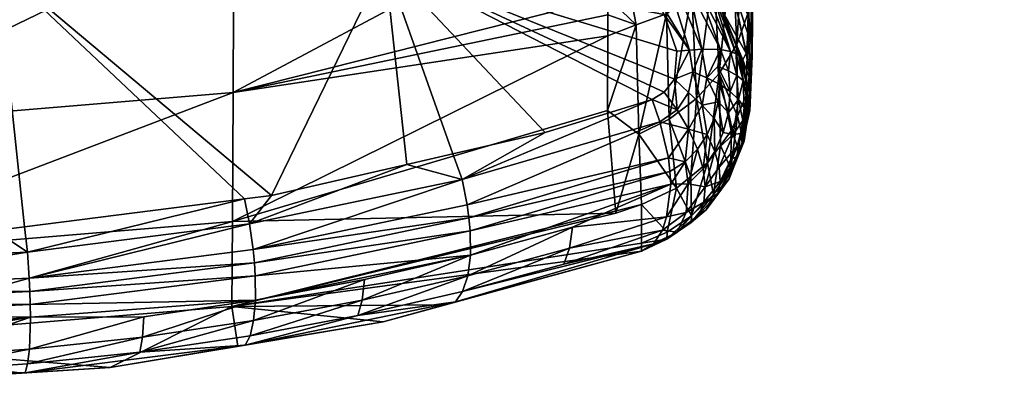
# Model space of a CAD drawing. Extents: x -0.025 to 0.152, y -0.128 to 0.024.
# Tile 147 of 256: x 0.12578 to 0.13395, y -0.04866 to -0.04562. Entities that reach past the tile are written whole.
import ezdxf

# ---------------------------------------------------------------- set-up
doc = ezdxf.new("R2010")
doc.units = 0
doc.layers.add('mesh', color=7, linetype='CONTINUOUS')

msp = doc.modelspace()

# ---------------------------------------------------------------- meshes
at = {"layer": 'mesh'}
mesh = msp.add_polyface(dxfattribs=at)
corners = [(0.1309205, -0.0465754, 0.1069016), (0.1311721, -0.0464492, 0.1069125), (0.1311487, -0.0455735, 0.1005243), (0.1313598, -0.0454016, 0.1005308), (0.1313974, -0.0462784, 0.1069212), (0.131351, -0.0442857, 0.0942055), (0.1311509, -0.0430969, 0.0880078), (0.1308983, -0.0456656, 0.1005272), (0.1306617, -0.0457583, 0.1005289), (0.1306578, -0.046379, 0.105816), (0.1306627, -0.0455826, 0.0990326), (0.1306632, -0.0454391, 0.0983545), (0.1314411, -0.0447896, 0.1168687), (0.1311876, -0.0448033, 0.1257419), (0.1309766, -0.0445179, 0.1257133), (0.1313549, -0.0450294, 0.1257646), (0.1311357, -0.0443422, 0.1172026), (0.1314089, -0.0444972, 0.1133573), (0.1311911, -0.0447841, 0.1258518), (0.131439, -0.0451432, 0.125776), (0.1314096, -0.0453533, 0.1262843), (0.1310769, -0.0448188, 0.1261961), (0.1314697, -0.0453502, 0.1261705), (0.1311263, -0.0447981, 0.126085), (0.1306525, -0.0443636, 0.1261544), (0.1315161, -0.0453549, 0.1260515), (0.1311645, -0.0447866, 0.1259694), (0.130689, -0.0443295, 0.1260455), (0.1307164, -0.0443056, 0.1259323), (0.1307345, -0.044292, 0.1258172), (0.1288102, -0.0451456, 0.127397), (0.1308743, -0.0451157, 0.1265752), (0.1311302, -0.0455816, 0.1266721), (0.1238577, -0.0453272, 0.2425893), (0.1336104, -0.0444715, 0.2483878), (0.1336699, -0.044888, 0.2426118), (0.1306844, -0.0445552, 0.0942191), (0.1313386, -0.0458764, 0.1266778), (0.1312344, -0.0458862, 0.1267506), (0.1310174, -0.0448482, 0.1262999), (0.131442, -0.0458684, 0.1265989), (0.1307913, -0.0449823, 0.1265501), (0.1313372, -0.045364, 0.1263902), (0.1301058, -0.0441097, 0.1263453), (0.1312161, -0.0461165, 0.1268506), (0.1313682, -0.0460573, 0.1267414), (0.131129, -0.0462251, 0.1269335), (0.131237, -0.0463722, 0.1269175), (0.1310286, -0.0462854, 0.1270033), (0.1313303, -0.0462286, 0.1268227)]
mesh.append_faces([[corners[k] for k in face] for face in [(0, 1, 2, 2), (3, 1, 4, 4), (3, 2, 1, 1), (5, 2, 3, 3), (5, 6, 2, 2), (7, 8, 9, 9), (7, 10, 8, 8), (11, 10, 7, 7), (7, 0, 2, 2), (9, 0, 7, 7), (12, 13, 14, 14), (12, 15, 13, 13), (16, 12, 14, 14), (16, 17, 12, 12), (18, 13, 15, 15), (19, 18, 15, 15), (20, 21, 22, 22), (21, 23, 22, 22), (21, 24, 23, 23), (25, 26, 18, 18), (23, 26, 25, 25), (23, 27, 26, 26), (24, 27, 23, 23), (28, 26, 27, 27), (29, 26, 28, 28), (29, 18, 26, 26), (14, 18, 29, 29), (14, 13, 18, 18), (30, 31, 32, 32), (33, 34, 35, 35), (36, 11, 7, 7), (7, 2, 36, 36), (37, 38, 32, 32), (37, 39, 40, 40), (41, 32, 31, 31), (41, 37, 32, 32), (39, 37, 41, 41), (20, 39, 21, 21), (42, 39, 20, 20), (42, 40, 39, 39), (39, 24, 21, 21), (41, 43, 39, 39), (44, 37, 45, 45), (38, 37, 44, 44), (46, 47, 48, 48), (46, 44, 47, 47), (49, 44, 45, 45), (47, 44, 49, 49), (30, 44, 46, 46), (30, 38, 44, 44)]])
mesh = msp.add_polyface(dxfattribs=at)
corners = [(0.1336699, -0.044888, 0.2426118), (0.1337085, -0.044931, 0.2336106), (0.1238643, -0.0453717, 0.233588), (0.1336813, -0.044241, 0.2246357), (0.1238709, -0.0446802, 0.2246131), (0.1275512, -0.0462275, 0.0983473), (0.1306627, -0.0455826, 0.0990326), (0.1306632, -0.0454391, 0.0983545), (0.1306617, -0.0457583, 0.1005289), (0.1275457, -0.0473003, 0.1058142), (0.1306578, -0.046379, 0.105816), (0.129452, -0.0469518, 0.1278359), (0.1293756, -0.0467371, 0.127776), (0.130143, -0.0465604, 0.1274813), (0.1276882, -0.0473195, 0.1284346), (0.127871, -0.0470837, 0.1283537), (0.1289929, -0.0468253, 0.1279229), (0.1277182, -0.0475333, 0.1284142), (0.1294945, -0.0471616, 0.1278135), (0.1295092, -0.0472692, 0.127785), (0.1276456, -0.0471123, 0.1283984), (0.125843, -0.0475547, 0.1288013), (0.1255863, -0.045169, 0.1280674), (0.128064, -0.0434987, 0.126678), (0.1288102, -0.0451456, 0.127397), (0.1300056, -0.0442686, 0.1265056), (0.1304046, -0.0445558, 0.1265022), (0.1297825, -0.0441081, 0.1265075), (0.1290695, -0.0437975, 0.1265718), (0.1311302, -0.0455816, 0.1266721), (0.1312344, -0.0458862, 0.1267506), (0.1238577, -0.0453272, 0.2425893), (0.1305949, -0.0445266, 0.2499517), (0.1315632, -0.0445131, 0.2495639), (0.1336104, -0.0444715, 0.2483878), (0.1292073, -0.0445458, 0.2505072), (0.1272893, -0.0445614, 0.2509704), (0.1289922, -0.0445394, 0.2506232), (0.1307049, -0.0443335, 0.2502249), (0.1306749, -0.0444539, 0.2501484), (0.1273331, -0.0444634, 0.251189), (0.1255863, -0.044563, 0.2513007), (0.1307277, -0.0472291, 0.1132616), (0.1306844, -0.0445552, 0.0942191), (0.1275567, -0.0447885, 0.0909158), (0.1306688, -0.0438815, 0.0909946), (0.1307913, -0.0449823, 0.1265501), (0.1301058, -0.0441097, 0.1263453), (0.1310286, -0.0462854, 0.1270033), (0.1311757, -0.0468854, 0.1269181), (0.1295187, -0.047376, 0.1277446), (0.1311667, -0.0467717, 0.1269663), (0.1310943, -0.0464722, 0.1270106), (0.1308743, -0.0451157, 0.1265752), (0.131129, -0.0462251, 0.1269335)]
mesh.append_faces([[corners[k] for k in face] for face in [(0, 1, 2, 2), (1, 3, 4, 4), (5, 6, 7, 7), (5, 8, 6, 6), (9, 8, 5, 5), (9, 10, 8, 8), (11, 12, 13, 13), (14, 15, 16, 16), (11, 16, 12, 12), (11, 14, 16, 16), (17, 14, 11, 11), (17, 18, 19, 19), (11, 18, 17, 17), (14, 20, 15, 15), (14, 21, 20, 20), (22, 23, 24, 24), (24, 25, 26, 26), (24, 27, 25, 25), (28, 27, 24, 24), (13, 12, 24, 24), (29, 30, 24, 24), (22, 15, 20, 20), (24, 15, 22, 22), (24, 16, 15, 15), (12, 16, 24, 24), (31, 32, 33, 33), (33, 34, 31, 31), (31, 35, 32, 32), (31, 36, 35, 35), (35, 37, 32, 32), (36, 37, 35, 35), (38, 39, 40, 40), (37, 39, 32, 32), (37, 40, 39, 39), (36, 40, 37, 37), (36, 41, 40, 40), (42, 10, 9, 9), (43, 5, 7, 7), (43, 44, 5, 5), (45, 44, 43, 43), (46, 26, 47, 47), (48, 11, 13, 13), (19, 49, 50, 50), (18, 51, 19, 19), (52, 51, 18, 18), (11, 52, 18, 18), (24, 46, 53, 53), (26, 46, 24, 24), (24, 48, 13, 13), (54, 48, 24, 24)]])
mesh = msp.add_polyface(dxfattribs=at)
corners = [(0.1391922, -0.0442621, 0.2423958), (0.1337085, -0.044931, 0.2336106), (0.1336699, -0.044888, 0.2426118), (0.1389699, -0.0436312, 0.2246611), (0.1336813, -0.044241, 0.2246357), (0.1318639, -0.0451553, 0.1069351), (0.1318544, -0.0446929, 0.1042406), (0.1318669, -0.0443131, 0.100593), (0.1318581, -0.0444508, 0.1005843), (0.1318525, -0.0454309, 0.1069351), (0.1318005, -0.0447198, 0.1005677), (0.131826, -0.045567, 0.1069346), (0.1318652, -0.0452932, 0.1069353), (0.1318358, -0.0445868, 0.1005758), (0.1318523, -0.045825, 0.1133114), (0.1318466, -0.0461335, 0.1197193), (0.1318117, -0.0459013, 0.1196087), (0.1318228, -0.0457371, 0.1162226), (0.1318324, -0.0455964, 0.1133194), (0.131824, -0.0462976, 0.1260692), (0.1318171, -0.0461759, 0.1260557), (0.1318336, -0.0463533, 0.125942), (0.136313, -0.044392, 0.2461327), (0.1376555, -0.0443415, 0.2446854), (0.1358143, -0.0444107, 0.2466704), (0.1336104, -0.0444715, 0.2483878), (0.1401282, -0.0441922, 0.2404062), (0.1350823, -0.0444255, 0.2473627), (0.1338018, -0.0442412, 0.2485781), (0.1337789, -0.0443413, 0.2485406), (0.1307049, -0.0443335, 0.2502249), (0.1364889, -0.0442637, 0.2463105), (0.1337935, -0.0441111, 0.248569), (0.1365217, -0.044129, 0.2463479), (0.1321995, -0.044493, 0.2492931), (0.1306749, -0.0444539, 0.2501484), (0.1315632, -0.0445131, 0.2495639), (0.13754, -0.044339, 0.2448989), (0.1318436, -0.0445453, 0.1037731), (0.1318632, -0.044056, 0.1006006), (0.1318479, -0.0449616, 0.1069404), (0.1318612, -0.0459268, 0.1133079), (0.1318393, -0.0460658, 0.113303), (0.1318098, -0.0462527, 0.1132964), (0.1318401, -0.0463775, 0.1197125), (0.1318174, -0.0461864, 0.1259279), (0.1318158, -0.0464789, 0.1259558)]
mesh.append_faces([[corners[k] for k in face] for face in [(0, 1, 2, 2), (3, 4, 1, 1), (5, 6, 7, 7), (8, 5, 7, 7), (9, 10, 11, 11), (12, 13, 9, 9), (12, 8, 13, 13), (12, 5, 8, 8), (14, 5, 12, 12), (15, 16, 17, 17), (14, 17, 18, 18), (14, 15, 17, 17), (19, 20, 21, 21), (22, 23, 2, 2), (2, 24, 22, 22), (2, 25, 24, 24), (0, 26, 1, 1), (24, 27, 22, 22), (25, 27, 24, 24), (28, 29, 30, 30), (28, 31, 29, 29), (32, 28, 30, 30), (32, 31, 28, 28), (33, 31, 32, 32), (34, 35, 29, 29), (27, 31, 22, 22), (27, 29, 31, 31), (25, 29, 27, 27), (25, 34, 29, 29), (25, 36, 34, 34), (37, 23, 22, 22), (6, 38, 39, 39), (40, 38, 6, 6), (7, 6, 39, 39), (5, 40, 6, 6), (41, 11, 42, 42), (41, 9, 11, 11), (41, 12, 9, 9), (14, 12, 41, 41), (11, 43, 42, 42), (14, 40, 5, 5), (18, 40, 14, 14), (44, 21, 45, 45), (44, 46, 21, 21), (41, 15, 14, 14), (44, 41, 42, 42), (44, 15, 41, 41), (45, 15, 44, 44), (20, 45, 21, 21)]])
mesh = msp.add_polyface(dxfattribs=at)
corners = [(0.1313974, -0.0462784, 0.1069212), (0.1315431, -0.0452005, 0.1005405), (0.1313598, -0.0454016, 0.1005308), (0.1315869, -0.0460695, 0.1069277), (0.1318525, -0.0454309, 0.1069351), (0.1318358, -0.0445868, 0.1005758), (0.1318005, -0.0447198, 0.1005677), (0.131826, -0.045567, 0.1069346), (0.1317321, -0.0458291, 0.1069321), (0.1318098, -0.0462527, 0.1132964), (0.1316927, -0.0449718, 0.1005529), (0.1316739, -0.0438551, 0.0942409), (0.1316765, -0.0452891, 0.1165282), (0.131606, -0.0455382, 0.1258409), (0.1315448, -0.0453933, 0.1258171), (0.1318324, -0.0455964, 0.1133194), (0.1318228, -0.0457371, 0.1162226), (0.1318112, -0.0459023, 0.1197254), (0.1318117, -0.0459013, 0.1196087), (0.1313549, -0.0450294, 0.1257646), (0.1314411, -0.0447896, 0.1168687), (0.131439, -0.0451432, 0.125776), (0.1318466, -0.0461335, 0.1197193), (0.1315482, -0.0453668, 0.1259306), (0.1314697, -0.0453502, 0.1261705), (0.1311263, -0.0447981, 0.126085), (0.1315161, -0.0453549, 0.1260515), (0.1311911, -0.0447841, 0.1258518), (0.131442, -0.0458684, 0.1265989), (0.1314846, -0.0461051, 0.1266657), (0.1313682, -0.0460573, 0.1267414), (0.1318479, -0.0449616, 0.1069404), (0.1316602, -0.0451046, 0.1133364), (0.1316999, -0.0444277, 0.1071148), (0.1314901, -0.0446183, 0.1133531), (0.1317834, -0.0459576, 0.1259098), (0.1317635, -0.0459303, 0.1260329), (0.1317273, -0.0459074, 0.1261559), (0.1316803, -0.0458874, 0.1262792), (0.1314096, -0.0453533, 0.1262843), (0.1315973, -0.0458713, 0.1264259), (0.1313372, -0.045364, 0.1263902), (0.1313386, -0.0458764, 0.1266778), (0.1316627, -0.046047, 0.1264257), (0.131733, -0.0460861, 0.1263074), (0.1317847, -0.0461296, 0.1261827), (0.1315757, -0.0460134, 0.126534)]
mesh.append_faces([[corners[k] for k in face] for face in [(0, 1, 2, 2), (0, 3, 1, 1), (4, 5, 6, 6), (7, 8, 9, 9), (6, 8, 7, 7), (6, 10, 8, 8), (10, 3, 8, 8), (10, 1, 3, 3), (11, 1, 10, 10), (12, 13, 14, 14), (15, 16, 12, 12), (12, 17, 13, 13), (12, 18, 17, 17), (16, 18, 12, 12), (12, 19, 20, 20), (12, 21, 19, 19), (14, 21, 12, 12), (22, 17, 18, 18), (23, 14, 13, 13), (24, 25, 26, 26), (23, 21, 14, 14), (23, 27, 21, 21), (26, 27, 23, 23), (28, 29, 30, 30), (31, 32, 33, 33), (15, 32, 31, 31), (33, 32, 34, 34), (17, 35, 13, 13), (12, 32, 15, 15), (20, 32, 12, 12), (20, 34, 32, 32), (36, 13, 35, 35), (36, 23, 13, 13), (26, 37, 38, 38), (23, 37, 26, 26), (36, 37, 23, 23), (38, 39, 24, 24), (40, 39, 38, 38), (40, 41, 39, 39), (40, 28, 41, 41), (24, 26, 38, 38), (30, 42, 28, 28), (40, 29, 28, 28), (43, 38, 44, 44), (43, 40, 38, 38), (45, 37, 36, 36), (38, 37, 44, 44), (46, 40, 43, 43), (46, 29, 40, 40)]])
mesh = msp.add_polyface(dxfattribs=at)
corners = [(0.1336699, -0.044888, 0.2426118), (0.1238643, -0.0453717, 0.233588), (0.1238577, -0.0453272, 0.2425893), (0.1337085, -0.044931, 0.2336106), (0.1238709, -0.0446802, 0.2246131), (0.1239522, -0.0483025, 0.1133105), (0.1257955, -0.0485591, 0.1277932), (0.1265296, -0.0485132, 0.1277251), (0.1241776, -0.0486602, 0.1279433), (0.1275403, -0.0480061, 0.1133054), (0.1275457, -0.0473003, 0.1058142), (0.1239577, -0.0475988, 0.1058203), (0.1275512, -0.0462275, 0.0983473), (0.1239632, -0.0465272, 0.0983461), (0.1275567, -0.0447885, 0.0909158), (0.1239687, -0.0450866, 0.0908963), (0.1267991, -0.0482595, 0.128274), (0.1258604, -0.0483605, 0.1284253), (0.1268106, -0.0480903, 0.1284374), (0.1258451, -0.0484831, 0.1282316), (0.1258242, -0.0485556, 0.1280271), (0.125843, -0.0475547, 0.1288013), (0.1258184, -0.0473436, 0.1287601), (0.1276456, -0.0471123, 0.1283984), (0.1277286, -0.0476424, 0.1283857), (0.1258638, -0.0478813, 0.1287537), (0.1258584, -0.0477712, 0.1287822), (0.1277354, -0.0477502, 0.1283446), (0.1258674, -0.0479897, 0.1287121), (0.1267764, -0.0483835, 0.1280825), (0.1276882, -0.0473195, 0.1284346), (0.1239541, -0.0478555, 0.1289071), (0.1239542, -0.0479659, 0.1288787), (0.1239542, -0.0480745, 0.1288369), (0.1239544, -0.0486371, 0.128146), (0.1249028, -0.0485447, 0.1283219), (0.123954, -0.0476381, 0.1289259), (0.1249105, -0.0484231, 0.128517), (0.127651, -0.0483256, 0.1276772), (0.1255863, -0.045169, 0.1280674), (0.126714, -0.0445661, 0.2511093), (0.1272893, -0.0445614, 0.2509704), (0.1238516, -0.0445739, 0.251345), (0.1239521, -0.0474126, 0.1288643), (0.1255739, -0.0473745, 0.1288085), (0.1239544, -0.0485117, 0.1284526), (0.1277368, -0.0479524, 0.1282253), (0.1258688, -0.0480941, 0.1286574), (0.1239543, -0.0482769, 0.1287144), (0.1249143, -0.048255, 0.1286832)]
mesh.append_faces([[corners[k] for k in face] for face in [(0, 1, 2, 2), (3, 4, 1, 1), (5, 6, 7, 7), (5, 8, 6, 6), (9, 5, 7, 7), (10, 5, 9, 9), (10, 11, 5, 5), (12, 11, 10, 10), (12, 13, 11, 11), (14, 13, 12, 12), (14, 15, 13, 13), (16, 17, 18, 18), (19, 17, 16, 16), (6, 20, 7, 7), (21, 22, 23, 23), (24, 25, 26, 26), (27, 28, 25, 25), (16, 29, 19, 19), (26, 21, 30, 30), (26, 31, 21, 21), (25, 31, 26, 26), (25, 32, 31, 31), (28, 32, 25, 25), (28, 33, 32, 32), (20, 34, 35, 35), (20, 8, 34, 34), (6, 8, 20, 20), (31, 36, 21, 21), (17, 35, 37, 37), (19, 35, 17, 17), (19, 20, 35, 35), (29, 20, 19, 19), (29, 38, 20, 20), (39, 23, 22, 22), (40, 41, 2, 2), (2, 42, 40, 40), (36, 43, 44, 44), (45, 37, 35, 35), (21, 44, 22, 22), (46, 47, 28, 28), (17, 47, 18, 18), (47, 33, 28, 28), (37, 48, 49, 49), (21, 36, 44, 44), (47, 48, 33, 33), (47, 49, 48, 48), (47, 37, 49, 49), (17, 37, 47, 47), (22, 44, 39, 39), (39, 44, 43, 43)]])
mesh = msp.add_polyface(dxfattribs=at)
corners = [(0.131488, -0.0468128, 0.1132766), (0.1315869, -0.0460695, 0.1069277), (0.1313974, -0.0462784, 0.1069212), (0.1315961, -0.0466684, 0.1132818), (0.1317321, -0.0458291, 0.1069321), (0.1317375, -0.0464256, 0.1132903), (0.1318098, -0.0462527, 0.1132964), (0.1317862, -0.0466249, 0.1197052), (0.1315781, -0.0463051, 0.1266183), (0.1315892, -0.0461602, 0.1265723), (0.1316632, -0.0463931, 0.1265091), (0.1314846, -0.0461051, 0.1266657), (0.1314446, -0.0463332, 0.1267588), (0.1313682, -0.0460573, 0.1267414), (0.1313303, -0.0462286, 0.1268227), (0.1315433, -0.0464452, 0.1266709), (0.1316205, -0.0465597, 0.1265613), (0.131794, -0.0463521, 0.126215), (0.1317837, -0.0464614, 0.1262335), (0.1317466, -0.0462859, 0.126343), (0.1318035, -0.0465351, 0.1261005), (0.1318193, -0.0464175, 0.1260842), (0.1317939, -0.0466337, 0.1259729), (0.1317847, -0.0461296, 0.1261827), (0.1318171, -0.0461759, 0.1260557), (0.131824, -0.0462976, 0.1260692), (0.131733, -0.0460861, 0.1263074), (0.1316777, -0.0462212, 0.1264635), (0.1316627, -0.046047, 0.1264257), (0.1315757, -0.0460134, 0.126534), (0.1317771, -0.0466496, 0.1261178), (0.1317638, -0.0465688, 0.1262535), (0.1314854, -0.0465773, 0.1267291), (0.1316866, -0.0465473, 0.1132861), (0.1318466, -0.0461335, 0.1197193), (0.1318174, -0.0461864, 0.1259279), (0.1317834, -0.0459576, 0.1259098), (0.1318112, -0.0459023, 0.1197254), (0.1318401, -0.0463775, 0.1197125), (0.1318158, -0.0464789, 0.1259558), (0.1318393, -0.0460658, 0.113303), (0.1317273, -0.0459074, 0.1261559), (0.1317635, -0.0459303, 0.1260329), (0.131703, -0.046578, 0.1264095), (0.1318336, -0.0463533, 0.125942), (0.131331, -0.0465317, 0.1268709)]
mesh.append_faces([[corners[k] for k in face] for face in [(0, 1, 2, 2), (0, 3, 1, 1), (4, 5, 6, 6), (4, 1, 5, 5), (7, 6, 5, 5), (8, 9, 10, 10), (8, 11, 9, 9), (12, 11, 8, 8), (12, 13, 11, 11), (14, 13, 12, 12), (8, 15, 12, 12), (8, 16, 15, 15), (10, 16, 8, 8), (17, 18, 19, 19), (17, 20, 18, 18), (21, 20, 17, 17), (21, 22, 20, 20), (23, 24, 25, 25), (17, 25, 21, 21), (17, 23, 25, 25), (19, 23, 17, 17), (19, 26, 23, 23), (27, 26, 19, 19), (27, 28, 26, 26), (29, 28, 27, 27), (29, 9, 11, 11), (27, 9, 29, 29), (27, 10, 9, 9), (19, 10, 27, 27), (30, 31, 18, 18), (32, 12, 15, 15), (1, 33, 5, 5), (1, 3, 33, 33), (34, 35, 36, 36), (36, 37, 34, 34), (38, 7, 39, 39), (38, 40, 7, 7), (40, 6, 7, 7), (26, 41, 23, 23), (42, 35, 24, 24), (42, 36, 35, 35), (10, 43, 16, 16), (39, 22, 21, 21), (25, 44, 39, 39), (23, 42, 24, 24), (21, 25, 39, 39), (19, 43, 10, 10), (18, 43, 19, 19), (18, 31, 43, 43), (45, 12, 32, 32)]])
mesh = msp.add_polyface(dxfattribs=at)
corners = [(0.1313974, -0.0462784, 0.1069212), (0.1311721, -0.0464492, 0.1069125), (0.1313509, -0.0469248, 0.1132726), (0.1312318, -0.0470221, 0.1132692), (0.1309205, -0.0465754, 0.1069016), (0.1309414, -0.0471588, 0.1132642), (0.1307277, -0.0472291, 0.1132616), (0.1306578, -0.046379, 0.105816), (0.1309411, -0.0474788, 0.1196738), (0.1311516, -0.0474464, 0.1261193), (0.1311538, -0.0473873, 0.1196783), (0.1309425, -0.0475471, 0.1261514), (0.131357, -0.0472517, 0.1196839), (0.1313536, -0.0473066, 0.1260843), (0.1303438, -0.047521, 0.1270983), (0.13115, -0.0472601, 0.1266649), (0.1311163, -0.0473718, 0.1265452), (0.1302953, -0.0476552, 0.1269239), (0.1310406, -0.0474838, 0.1263539), (0.1293975, -0.0479662, 0.127106), (0.1310943, -0.0464722, 0.1270106), (0.129452, -0.0469518, 0.1278359), (0.1310286, -0.0462854, 0.1270033), (0.1295187, -0.047376, 0.1277446), (0.1311757, -0.0468854, 0.1269181), (0.131184, -0.0469906, 0.1268735), (0.1295092, -0.0472692, 0.127785), (0.1311667, -0.0467717, 0.1269663), (0.1303686, -0.0473467, 0.1272483), (0.1312365, -0.0473868, 0.1262813), (0.1313031, -0.0468029, 0.126857), (0.1313301, -0.0469872, 0.126747), (0.131479, -0.0472019, 0.1260608), (0.1314591, -0.0471401, 0.1263955), (0.1314201, -0.0472415, 0.1262383), (0.1313135, -0.047224, 0.1265291), (0.1314712, -0.0470115, 0.1265465), (0.1314052, -0.0466979, 0.1267915), (0.131331, -0.0465317, 0.1268709), (0.1313303, -0.0462286, 0.1268227), (0.1314446, -0.0463332, 0.1267588), (0.131237, -0.0463722, 0.1269175), (0.1314854, -0.0465773, 0.1267291)]
mesh.append_faces([[corners[k] for k in face] for face in [(0, 1, 2, 2), (1, 3, 2, 2), (4, 3, 1, 1), (4, 5, 3, 3), (6, 5, 4, 4), (7, 6, 4, 4), (8, 9, 10, 10), (11, 9, 8, 8), (10, 9, 12, 12), (9, 13, 12, 12), (10, 5, 8, 8), (10, 3, 5, 5), (12, 3, 10, 10), (2, 3, 12, 12), (14, 15, 16, 16), (17, 14, 16, 16), (18, 17, 16, 16), (11, 19, 18, 18), (20, 21, 22, 22), (23, 24, 25, 25), (26, 27, 24, 24), (28, 15, 14, 14), (28, 25, 15, 15), (11, 18, 29, 29), (25, 30, 31, 31), (25, 24, 30, 30), (24, 27, 30, 30), (9, 32, 13, 13), (33, 34, 29, 29), (29, 9, 11, 11), (29, 32, 9, 9), (34, 32, 29, 29), (15, 35, 16, 16), (25, 31, 15, 15), (31, 35, 15, 15), (36, 35, 31, 31), (36, 33, 35, 35), (37, 30, 38, 38), (37, 31, 30, 30), (27, 38, 30, 30), (27, 20, 38, 38), (38, 39, 40, 40), (41, 39, 38, 38), (41, 20, 22, 22), (41, 38, 20, 20), (42, 37, 38, 38), (29, 35, 33, 33), (29, 16, 35, 35), (18, 16, 29, 29)]])
mesh = msp.add_polyface(dxfattribs=at)
corners = [(0.1313974, -0.0462784, 0.1069212), (0.1313509, -0.0469248, 0.1132726), (0.131488, -0.0468128, 0.1132766), (0.1317862, -0.0466249, 0.1197052), (0.1317135, -0.0468326, 0.1260005), (0.1317939, -0.0466337, 0.1259729), (0.131684, -0.0468617, 0.1196977), (0.1317375, -0.0464256, 0.1132903), (0.1315961, -0.0466684, 0.1132818), (0.1315378, -0.0470744, 0.1196905), (0.131357, -0.0472517, 0.1196839), (0.1317771, -0.0466496, 0.1261178), (0.1318035, -0.0465351, 0.1261005), (0.1317837, -0.0464614, 0.1262335), (0.1314854, -0.0465773, 0.1267291), (0.1314532, -0.0468612, 0.1266815), (0.1314052, -0.0466979, 0.1267915), (0.131479, -0.0472019, 0.1260608), (0.131668, -0.0469453, 0.1260161), (0.1313536, -0.0473066, 0.1260843), (0.1318158, -0.0464789, 0.1259558), (0.1316866, -0.0465473, 0.1132861), (0.1315433, -0.0464452, 0.1266709), (0.1316205, -0.0465597, 0.1265613), (0.1315502, -0.0467171, 0.1266191), (0.1317638, -0.0465688, 0.1262535), (0.1317346, -0.0466736, 0.1262747), (0.131703, -0.046578, 0.1264095), (0.1317404, -0.0467607, 0.1261362), (0.1314591, -0.0471401, 0.1263955), (0.1315738, -0.0470667, 0.126196), (0.1314201, -0.0472415, 0.1262383), (0.131694, -0.0468676, 0.1261555), (0.1315941, -0.0469676, 0.1263448), (0.1314712, -0.0470115, 0.1265465), (0.1313301, -0.0469872, 0.126747), (0.1315868, -0.0468495, 0.1264886), (0.1316964, -0.0467755, 0.1262971)]
mesh.append_faces([[corners[k] for k in face] for face in [(0, 1, 2, 2), (3, 4, 5, 5), (6, 4, 3, 3), (3, 7, 6, 6), (8, 9, 6, 6), (2, 9, 8, 8), (2, 10, 9, 9), (1, 10, 2, 2), (11, 5, 4, 4), (11, 12, 5, 5), (13, 12, 11, 11), (14, 15, 16, 16), (9, 17, 18, 18), (9, 19, 17, 17), (10, 19, 9, 9), (3, 5, 20, 20), (6, 18, 4, 4), (9, 18, 6, 6), (6, 7, 21, 21), (8, 6, 21, 21), (22, 23, 24, 24), (25, 26, 27, 27), (25, 28, 26, 26), (11, 28, 25, 25), (4, 28, 11, 11), (4, 18, 28, 28), (29, 30, 31, 31), (28, 32, 30, 30), (30, 17, 31, 31), (30, 18, 17, 17), (32, 18, 30, 30), (32, 28, 18, 18), (33, 29, 34, 34), (15, 35, 16, 16), (15, 34, 35, 35), (24, 34, 15, 15), (24, 36, 34, 34), (27, 36, 24, 24), (27, 26, 36, 36), (33, 26, 37, 37), (33, 36, 26, 26), (34, 36, 33, 33), (14, 22, 24, 24), (24, 15, 14, 14), (23, 27, 24, 24), (28, 37, 26, 26), (28, 33, 37, 37), (30, 33, 28, 28), (30, 29, 33, 33)]])
mesh = msp.add_polyface(dxfattribs=at)
corners = [(0.1275403, -0.0480061, 0.1133054), (0.1287977, -0.0481342, 0.1271301), (0.1293142, -0.0479928, 0.1268944), (0.1293975, -0.0479662, 0.127106), (0.1277216, -0.0481225, 0.1280643), (0.1276917, -0.0482484, 0.1278759), (0.1267764, -0.0483835, 0.1280825), (0.128623, -0.0479521, 0.1277975), (0.1286416, -0.0477807, 0.1279555), (0.1294558, -0.0478818, 0.1272952), (0.1303438, -0.047521, 0.1270983), (0.1302953, -0.0476552, 0.1269239), (0.1265296, -0.0485132, 0.1277251), (0.1258242, -0.0485556, 0.1280271), (0.127651, -0.0483256, 0.1276772), (0.1285865, -0.0480804, 0.127613), (0.1294986, -0.0477507, 0.127475), (0.1303686, -0.0473467, 0.1272483), (0.1277182, -0.0475333, 0.1284142), (0.1258584, -0.0477712, 0.1287822), (0.1276882, -0.0473195, 0.1284346), (0.1277286, -0.0476424, 0.1283857), (0.1277354, -0.0477502, 0.1283446), (0.1258638, -0.0478813, 0.1287537), (0.1267991, -0.0482595, 0.128274), (0.1295187, -0.047376, 0.1277446), (0.1295092, -0.0472692, 0.127785), (0.1309411, -0.0474788, 0.1196738), (0.1309414, -0.0471588, 0.1132642), (0.1309425, -0.0475471, 0.1261514), (0.1275909, -0.0483358, 0.1274467), (0.1307277, -0.0472291, 0.1132616), (0.1275457, -0.0473003, 0.1058142), (0.1295205, -0.047578, 0.1276293), (0.1310406, -0.0474838, 0.1263539), (0.1268106, -0.0480903, 0.1284374), (0.1277368, -0.0479524, 0.1282253), (0.131184, -0.0469906, 0.1268735), (0.1258674, -0.0479897, 0.1287121), (0.1258688, -0.0480941, 0.1286574)]
mesh.append_faces([[corners[k] for k in face] for face in [(0, 1, 2, 2), (3, 2, 1, 1), (4, 5, 6, 6), (4, 7, 5, 5), (8, 7, 4, 4), (9, 10, 11, 11), (12, 13, 14, 14), (14, 3, 1, 1), (15, 3, 14, 14), (15, 9, 3, 3), (16, 9, 15, 15), (16, 10, 9, 9), (17, 10, 16, 16), (18, 19, 20, 20), (21, 19, 18, 18), (22, 23, 21, 21), (24, 4, 6, 6), (21, 25, 22, 22), (21, 26, 25, 25), (18, 26, 21, 21), (5, 14, 6, 6), (5, 15, 14, 14), (7, 15, 5, 5), (7, 16, 15, 15), (27, 28, 0, 0), (0, 29, 27, 27), (2, 29, 0, 0), (0, 30, 1, 1), (31, 32, 0, 0), (28, 31, 0, 0), (0, 12, 30, 30), (8, 33, 7, 7), (34, 9, 11, 11), (34, 3, 9, 9), (29, 2, 3, 3), (24, 35, 36, 36), (12, 14, 30, 30), (14, 1, 30, 30), (25, 37, 33, 33), (36, 38, 22, 22), (35, 39, 36, 36), (36, 4, 24, 24), (36, 8, 4, 4), (36, 33, 8, 8), (22, 33, 36, 36), (22, 25, 33, 33), (33, 16, 7, 7), (33, 17, 16, 16), (33, 37, 17, 17)]])

doc.saveas('drawing.dxf')
